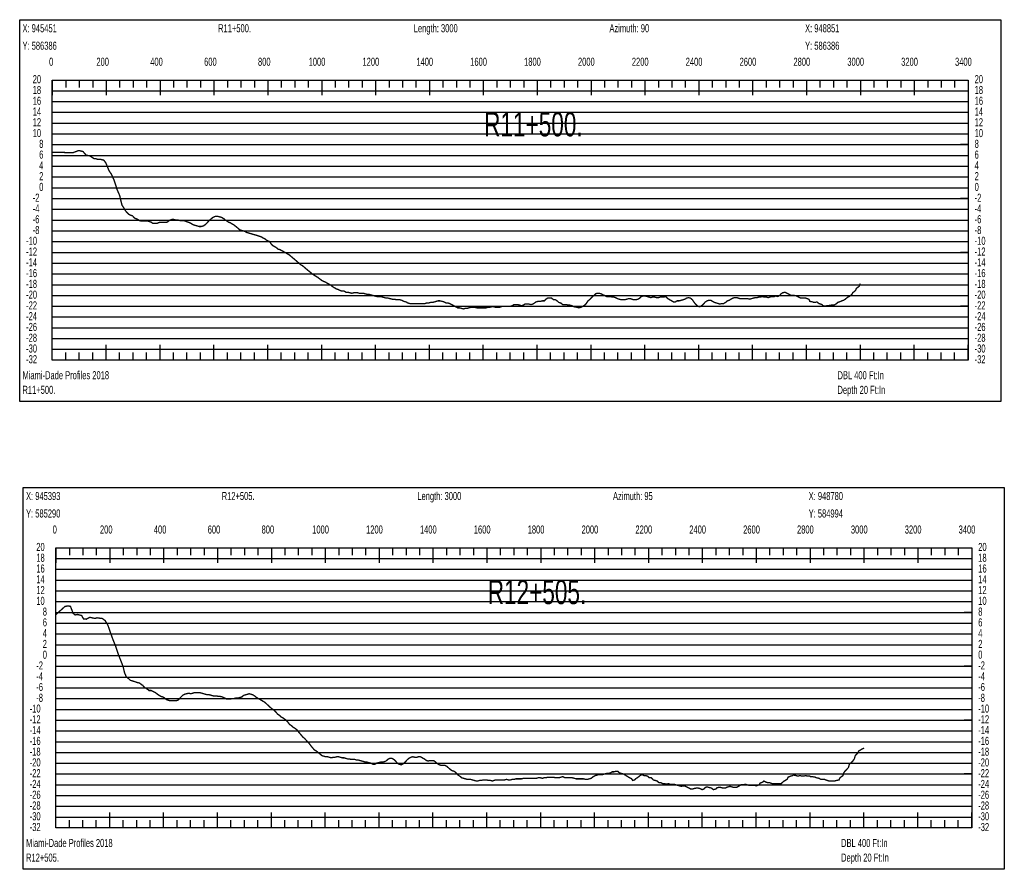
# Model space of a CAD drawing. Header units: inches. Extents: x 471865 to 538526, y 1054316 to 1102451.
# Tile 40 of 114: x 471980 to 475635, y 1081287 to 1084442. Entities that reach past the tile are written whole.
import ezdxf

# ---------------------------------------------------------------- set-up
doc = ezdxf.new("R2010")
doc.units = ezdxf.units.IN
doc.header["$MEASUREMENT"] = 0
for name, color, linetype in [('LABELS', 7, 'Continuous'), ('X_Gr1', 7, 'Continuous'), ('XSECTION', 7, 'Continuous')]:
    doc.layers.add(name, color=color, linetype=linetype)
doc.styles.get("Standard").update_dxf_attribs({"font": 'arial.ttf'})

msp = doc.modelspace()

# ---------------------------------------------------------------- linework, layer by layer
at = {"layer": 'X_Gr1', "color": 6, "linetype": 'Continuous', "lineweight": 18, "true_color": 0xff00ff, "transparency": 33554687, "const_width": 5}
for points in [[(472101, 1083949.6), (472101, 1083949.6), (472177.6, 1083947.6), (472187.6, 1083951.6), (472199.3, 1083955.7), (472214.9, 1083952), (472226, 1083938.9), (472240.9, 1083935.4), (472255.6, 1083925.8), (472262, 1083925.3), (472269.8, 1083922.9), (472281.1, 1083922.7), (472291.8, 1083920), (472299.4, 1083910.3), (472312, 1083879.9), (472320.6, 1083867.5), (472329.5, 1083847.8), (472336.9, 1083825.5), (472341.3, 1083811.2), (472351, 1083788.8), (472354.2, 1083775.2), (472359.6, 1083753), (472366.6, 1083742.5), (472373, 1083731.5), (472378.2, 1083725.7), (472384.3, 1083719.5), (472390.5, 1083715.8), (472398.2, 1083713.6), (472406.9, 1083704.6), (472412.8, 1083702.3), (472419.7, 1083698.7), (472424.4, 1083695.1), (472435.6, 1083693.6), (472443, 1083693.6), (472449.8, 1083693.6), (472456.5, 1083693.6), (472462.8, 1083691.6), (472468.4, 1083689.6), (472473.6, 1083685.6), (472479.4, 1083685.6), (472485.2, 1083685.6), (472490.5, 1083685.6), (472495.2, 1083687.6), (472500.3, 1083689.6), (472506.8, 1083689.6), (472514, 1083689.6), (472520.8, 1083689.6), (472526.8, 1083689.6), (472532.3, 1083693.6), (472538.2, 1083697.6), (472544.7, 1083699.6), (472552.1, 1083699.6), (472560.1, 1083697.6), (472567.8, 1083697.6), (472575.1, 1083695.6), (472582, 1083695.6), (472588.4, 1083695.6), (472594.4, 1083693.6), (472600, 1083691.6), (472605.6, 1083689.6), (472611.5, 1083687.6), (472618.1, 1083683.6), (472625.3, 1083679.6), (472632.3, 1083677.6), (472639.1, 1083675.6), (472646.3, 1083673.6), (472654, 1083673.6), (472661.3, 1083675.6), (472667.8, 1083679.6), (472674.4, 1083685.6), (472681.1, 1083693.6), (472687.9, 1083699.6), (472694.8, 1083705.6), (472701.4, 1083709.6), (472707.8, 1083711.6), (472714.5, 1083711.6), (472721.5, 1083709.6), (472728.9, 1083707.6), (472736.3, 1083703.6), (472743.4, 1083697.6), (472749.7, 1083693.6), (472755.6, 1083689.6), (472761.5, 1083687.6), (472767.9, 1083683.6), (472775.1, 1083679.6), (472782.6, 1083673.6), (472789.8, 1083667.6), (472796.3, 1083661.6), (472802.4, 1083659.6), (472808.9, 1083657.6), (472815.7, 1083655.6), (472822.5, 1083651.6), (472829.5, 1083649.6), (472836.2, 1083647.6), (472842.9, 1083645.6), (472849.7, 1083643.6), (472856.8, 1083641.6), (472863.6, 1083639.6), (472869.6, 1083637.6), (472875.8, 1083635.6), (472882.8, 1083631.6), (472890.4, 1083627.6), (472897.9, 1083621.6), (472908.1, 1083617.6), (472911.5, 1083611.6), (472918.1, 1083603.6), (472932.1, 1083595.6), (472939.2, 1083589.6), (472946.4, 1083587.6), (472953.6, 1083583.6), (472960.9, 1083579.6), (472968.1, 1083575.6), (472974.8, 1083571.6), (472981.6, 1083567.6), (472988.4, 1083561.6), (472995.5, 1083555.6), (473002.7, 1083549.6), (473009.6, 1083543.6), (473016.6, 1083537.6), (473023.5, 1083531.6), (473030.4, 1083527.6), (473037.3, 1083521.6), (473044.2, 1083515.6), (473051.6, 1083509.6), (473058.9, 1083503.6), (473065.8, 1083497.6), (473072.1, 1083493.6), (473078.3, 1083489.6), (473085.4, 1083485.6), (473093.1, 1083479.6), (473100.9, 1083473.6), (473107.9, 1083469.6), (473114.1, 1083467.6), (473120.7, 1083463.6), (473128, 1083459.6), (473135.4, 1083455.6), (473142.4, 1083449.6), (473149.1, 1083445.6), (473156, 1083441.6), (473162.9, 1083439.6), (473170.2, 1083435.6), (473177.5, 1083433.6), (473184.3, 1083433.6), (473191.2, 1083429.6), (473198.3, 1083429.6), (473205.7, 1083427.6), (473213.3, 1083425.6), (473220.4, 1083427.6), (473227.4, 1083427.6), (473234.3, 1083427.6), (473241.3, 1083425.6), (473248.7, 1083425.6), (473256, 1083425.6), (473263.2, 1083423.6), (473269.9, 1083421.6), (473276.6, 1083421.6), (473283.8, 1083419.6), (473291.1, 1083417.6), (473298.3, 1083415.6), (473305.4, 1083413.6), (473312.3, 1083413.6), (473319.5, 1083413.6), (473326.9, 1083411.6), (473334.3, 1083409.6), (473341.4, 1083407.6), (473348.2, 1083407.6), (473355.3, 1083405.6), (473363, 1083403.6), (473371, 1083403.6), (473378.4, 1083401.6), (473385, 1083401.6), (473391.3, 1083401.6), (473398.3, 1083399.6), (473406.1, 1083395.6), (473413.9, 1083393.6), (473421, 1083389.6), (473427.9, 1083387.6), (473434.7, 1083387.6), (473442, 1083387.6), (473449.2, 1083387.6), (473456.2, 1083387.6), (473463.2, 1083387.6), (473470.4, 1083387.6), (473477.7, 1083387.6), (473484.6, 1083387.6), (473491.2, 1083389.6), (473498, 1083389.6), (473505.3, 1083391.6), (473512.8, 1083391.6), (473519.8, 1083393.6), (473526.3, 1083395.6), (473533.1, 1083397.6), (473540.4, 1083397.6), (473548.3, 1083395.6), (473555.8, 1083393.6), (473562.5, 1083389.6), (473569.1, 1083389.6), (473576.1, 1083387.6), (473583.7, 1083383.6), (473591.4, 1083379.6), (473598.7, 1083375.6), (473605.9, 1083371.6), (473612.6, 1083371.6), (473619.6, 1083369.6), (473626.9, 1083367.6), (473634, 1083369.6), (473641, 1083369.6), (473647.7, 1083371.6), (473654.9, 1083373.6), (473662.3, 1083373.6), (473669.4, 1083373.6), (473676.5, 1083371.6), (473683.4, 1083371.6), (473690.4, 1083371.6), (473697.4, 1083371.6), (473704.4, 1083371.6), (473711.7, 1083371.6), (473718.8, 1083373.6), (473725.6, 1083373.6), (473732.2, 1083375.6), (473739, 1083375.6), (473746.4, 1083373.6), (473753.6, 1083373.6), (473760.7, 1083373.6), (473767.3, 1083375.6), (473773.7, 1083377.6), (473780.5, 1083377.6), (473787.6, 1083377.6), (473802.2, 1083377.6), (473808.8, 1083379.6), (473815.1, 1083383.6), (473821.4, 1083383.6), (473828.4, 1083383.6), (473836, 1083381.6), (473843.4, 1083379.6), (473850, 1083381.6), (473855.7, 1083385.6), (473862.3, 1083385.6), (473870.2, 1083385.6), (473878.3, 1083383.6), (473885.4, 1083385.6), (473897.1, 1083393.6), (473904.5, 1083395.6), (473913, 1083395.6), (473921.1, 1083397.6), (473927.8, 1083397.6), (473933.6, 1083403.6), (473939.7, 1083407.6), (473946.8, 1083407.6), (473954.7, 1083407.6), (473962.3, 1083401.6), (473969, 1083401.6), (473975.1, 1083397.6), (473981.4, 1083391.6), (473988.6, 1083389.6), (473996, 1083383.6), (474003.3, 1083383.6), (474009.6, 1083383.6), (474015.7, 1083381.6), (474022.7, 1083381.6), (474030.5, 1083379.6), (474037.7, 1083375.6), (474049.4, 1083373.6), (474056.2, 1083371.6), (474063.8, 1083373.6), (474071.4, 1083377.6), (474077.8, 1083381.6), (474083.5, 1083387.6), (474090.1, 1083397.6), (474097.6, 1083403.6), (474105.1, 1083411.6), (474111.9, 1083417.6), (474118, 1083423.6), (474124.3, 1083425.6), (474131.3, 1083425.6), (474138.7, 1083423.6), (474145.6, 1083419.6), (474151.9, 1083417.6), (474158.5, 1083413.6), (474165.5, 1083413.6), (474172.8, 1083413.6), (474179.5, 1083411.6), (474185.7, 1083411.6), (474192.2, 1083409.6), (474199.3, 1083405.6), (474206.4, 1083403.6), (474212.9, 1083401.6), (474219.3, 1083401.6), (474226.2, 1083401.6), (474233.5, 1083403.6), (474240.6, 1083405.6), (474246.9, 1083405.6), (474252.9, 1083403.6), (474259.8, 1083401.6), (474267.6, 1083401.6), (474275.4, 1083403.6), (474282.2, 1083407.6), (474288.1, 1083413.6), (474294.4, 1083415.6), (474301.8, 1083415.6), (474309.5, 1083413.6), (474316.6, 1083411.6), (474322.9, 1083409.6), (474329.3, 1083411.6), (474336.5, 1083411.6), (474344.2, 1083409.6), (474351.7, 1083409.6), (474358.4, 1083411.6), (474364.8, 1083411.6), (474371.6, 1083411.6), (474378.8, 1083413.6), (474386.2, 1083405.6), (474393.5, 1083401.6), (474400.5, 1083397.6), (474407, 1083393.6), (474413.9, 1083393.6), (474421.1, 1083397.6), (474428.4, 1083397.6), (474435.7, 1083399.6), (474442.6, 1083401.6), (474449.2, 1083403.6), (474455.9, 1083407.6), (474462.9, 1083409.6), (474470.3, 1083407.6), (474477.4, 1083401.6), (474484.2, 1083391.6), (474490.8, 1083383.6), (474497.6, 1083377.6), (474504.6, 1083375.6), (474511.6, 1083379.6), (474518.6, 1083385.6), (474525.5, 1083393.6), (474532.3, 1083397.6), (474539, 1083399.6), (474545.6, 1083399.6), (474552.4, 1083395.6), (474559.4, 1083391.6), (474566.4, 1083389.6), (474573.1, 1083387.6), (474579.6, 1083385.6), (474586.3, 1083387.6), (474593.5, 1083387.6), (474600.6, 1083391.6), (474607.5, 1083397.6), (474614, 1083399.6), (474620.5, 1083403.6), (474627.2, 1083407.6), (474634.3, 1083409.6), (474641.7, 1083409.6), (474648.5, 1083407.6), (474654.8, 1083405.6), (474661.2, 1083405.6), (474668.5, 1083405.6), (474679.7, 1083405.6), (474683.1, 1083405.6), (474689.6, 1083403.6), (474696.4, 1083405.6), (474703.6, 1083407.6), (474711, 1083409.6), (474717.9, 1083409.6), (474724.3, 1083411.6), (474730.6, 1083411.6), (474737.3, 1083413.6), (474744.7, 1083411.6), (474752.2, 1083411.6), (474759, 1083409.6), (474764.9, 1083411.6), (474770.9, 1083413.6), (474782.3, 1083413.6), (474786.5, 1083415.6), (474794.5, 1083413.6), (474801.2, 1083417.6), (474806.7, 1083423.6), (474812.9, 1083427.6), (474820.7, 1083429.6), (474829.3, 1083425.6), (474837.1, 1083421.6), (474843.7, 1083417.6), (474852.9, 1083417.6), (474856.3, 1083417.6), (474864, 1083415.6), (474872, 1083411.6), (474879.4, 1083407.6), (474888.7, 1083407.6), (474891.7, 1083407.6), (474898.1, 1083407.6), (474909.6, 1083403.6), (474913.5, 1083395.6), (474924, 1083393.6), (474927.1, 1083391.6), (474933, 1083391.6), (474939.6, 1083393.6), (474947.2, 1083387.6), (474958.6, 1083383.6), (474962, 1083379.6), (474968.1, 1083377.6), (474977.7, 1083379.6), (474981.5, 1083379.6), (474993.4, 1083381.6), (474997, 1083381.6), (475003.5, 1083381.6), (475013, 1083387.6), (475016.6, 1083391.6), (475028.2, 1083395.6), (475031.9, 1083397.6), (475038.6, 1083399.6), (475045.1, 1083403.6), (475052.1, 1083409.6), (475062.7, 1083415.6), (475069.3, 1083421.6), (475072.6, 1083427.6), (475082.8, 1083435.6), (475086.3, 1083443.6), (475096.4, 1083451.6), (475099.6, 1083459.6), (475101, 1083461.5)], [(472114.3, 1082232.6), (472114.3, 1082232.6), (472148.4, 1082263.1), (472159.1, 1082264.4), (472168.2, 1082263.4), (472178, 1082237.8), (472185, 1082231.2), (472193.9, 1082233), (472210.1, 1082229.1), (472216.8, 1082216.2), (472227.1, 1082215.4), (472240.4, 1082222.3), (472259, 1082218.2), (472266.9, 1082220.6), (472276.1, 1082219.2), (472286.5, 1082218), (472296.7, 1082210.6), (472307, 1082193.9), (472316.7, 1082165.7), (472327.1, 1082136.9), (472335.4, 1082117.2), (472346.2, 1082084.5), (472352.1, 1082069.5), (472363.6, 1082040), (472369.4, 1082015.5), (472376.2, 1082000.6), (472384, 1081995.1), (472390.6, 1081988.5), (472400, 1081985.6), (472407, 1081983.6), (472416, 1081980.4), (472424.9, 1081978.3), (472432.6, 1081972.1), (472436.2, 1081970.4), (472442.5, 1081962.5), (472448.4, 1081958.9), (472453.4, 1081955.7), (472458.4, 1081952.5), (472460.2, 1081950.6), (472468.1, 1081950.6), (472476.5, 1081946.6), (472484.2, 1081942.6), (472491.2, 1081936.6), (472497.7, 1081932.6), (472504.3, 1081928.6), (472511.4, 1081926.6), (472518.3, 1081922.6), (472525, 1081916.6), (472531.2, 1081914.6), (472537.6, 1081912.6), (472544.7, 1081912.6), (472552.4, 1081912.6), (472560.2, 1081912.6), (472567.3, 1081914.6), (472573.4, 1081920.6), (472578.9, 1081926.6), (472584.7, 1081932.6), (472591.6, 1081936.6), (472599.4, 1081938.6), (472607.4, 1081940.6), (472615.3, 1081938.6), (472622.2, 1081940.6), (472628.5, 1081942.6), (472634.9, 1081942.6), (472641.7, 1081942.6), (472648.9, 1081942.6), (472656, 1081940.6), (472663, 1081938.6), (472669.9, 1081936.6), (472677, 1081934.6), (472684.4, 1081934.6), (472691.6, 1081932.6), (472698.8, 1081930.6), (472705.2, 1081930.6), (472711.1, 1081930.6), (472717.3, 1081928.6), (472724.5, 1081928.6), (472732.8, 1081926.6), (472741.2, 1081922.6), (472748.9, 1081918.6), (472755.5, 1081918.6), (472761.5, 1081918.6), (472768, 1081920.6), (472775, 1081920.6), (472782.7, 1081922.6), (472790.4, 1081922.6), (472797.5, 1081924.6), (472804.4, 1081926.6), (472811.5, 1081932.6), (472818.5, 1081934.6), (472825.5, 1081936.6), (472832.1, 1081938.6), (472838.6, 1081936.6), (472845.2, 1081934.6), (472851.9, 1081930.6), (472859.1, 1081924.6), (472866.2, 1081920.6), (472873.2, 1081916.6), (472880.1, 1081912.6), (472887.4, 1081908.6), (472894.6, 1081902.6), (472900.9, 1081896.6), (472907.1, 1081890.6), (472914.2, 1081884.6), (472922.5, 1081878.6), (472930.9, 1081870.6), (472937.9, 1081862.6), (472944, 1081858.6), (472950.1, 1081852.6), (472957.5, 1081848.6), (472966.1, 1081842.6), (472974.5, 1081834.6), (472981.8, 1081824.6), (472988.1, 1081820.6), (472994.5, 1081814.6), (473001.5, 1081810.6), (473009.1, 1081804.6), (473016.8, 1081794.6), (473023.9, 1081786.6), (473030.4, 1081778.6), (473037.4, 1081772.6), (473044.8, 1081764.6), (473052.7, 1081756.6), (473060, 1081746.6), (473066.7, 1081738.6), (473073.2, 1081730.6), (473080.2, 1081726.6), (473087.6, 1081720.6), (473095, 1081714.6), (473102.2, 1081708.6), (473109, 1081706.6), (473115.7, 1081704.6), (473122.7, 1081704.6), (473130, 1081702.6), (473136.8, 1081700.6), (473143.6, 1081702.6), (473150.2, 1081702.6), (473156.8, 1081704.6), (473163.7, 1081704.6), (473170.7, 1081702.6), (473177.7, 1081700.6), (473184.4, 1081700.6), (473190.9, 1081698.6), (473197.3, 1081696.6), (473203.5, 1081696.6), (473210.1, 1081694.6), (473217.1, 1081694.6), (473224.1, 1081694.6), (473230.3, 1081692.6), (473236, 1081692.6), (473242.9, 1081690.6), (473250.4, 1081688.6), (473257.5, 1081686.6), (473263.5, 1081684.6), (473269.2, 1081684.6), (473276.2, 1081682.6), (473284.4, 1081680.6), (473292.3, 1081676.6), (473298.5, 1081676.6), (473304.2, 1081680.6), (473311.2, 1081682.6), (473319.2, 1081684.6), (473327.2, 1081684.6), (473334, 1081686.6), (473339.7, 1081688.6), (473346.1, 1081694.6), (473353.6, 1081698.6), (473361.7, 1081698.6), (473369, 1081694.6), (473375.5, 1081688.6), (473381.9, 1081680.6), (473388.8, 1081676.6), (473396.3, 1081674.6), (473403.9, 1081678.6), (473411, 1081684.6), (473417.8, 1081692.6), (473424.4, 1081698.6), (473431.7, 1081702.6), (473439.7, 1081704.6), (473447.3, 1081702.6), (473454.2, 1081702.6), (473460.4, 1081704.6), (473467.2, 1081704.6), (473474.7, 1081700.6), (473482.4, 1081696.6), (473489.8, 1081690.6), (473496.5, 1081688.6), (473503, 1081690.6), (473509.7, 1081690.6), (473516.6, 1081690.6), (473524.2, 1081684.6), (473531.4, 1081678.6), (473538.2, 1081674.6), (473544.8, 1081672.6), (473551.6, 1081672.6), (473559, 1081672.6), (473566.1, 1081668.6), (473572.8, 1081662.6), (473579.4, 1081656.6), (473586.1, 1081652.6), (473593.2, 1081650.6), (473600.2, 1081644.6), (473607.1, 1081636.6), (473613.9, 1081632.6), (473620.6, 1081626.6), (473627.7, 1081624.6), (473634.7, 1081622.6), (473641.5, 1081620.6), (473647.8, 1081620.6), (473653.9, 1081620.6), (473660.7, 1081618.6), (473667.9, 1081616.6), (473674.7, 1081614.6), (473680.9, 1081614.6), (473687.1, 1081616.6), (473694.1, 1081616.6), (473700.7, 1081618.6), (473707, 1081618.6), (473713.7, 1081618.6), (473720.9, 1081616.6), (473728, 1081616.6), (473734.3, 1081614.6), (473740.4, 1081616.6), (473746.9, 1081618.6), (473753.4, 1081618.6), (473760.5, 1081618.6), (473767.1, 1081618.6), (473773.5, 1081618.6), (473780.1, 1081618.6), (473787.4, 1081620.6), (473794.9, 1081618.6), (473801.9, 1081618.6), (473808.7, 1081620.6), (473815.3, 1081620.6), (473822.2, 1081622.6), (473829.7, 1081622.6), (473837, 1081622.6), (473843.7, 1081622.6), (473850.3, 1081624.6), (473856.8, 1081624.6), (473863.9, 1081624.6), (473871, 1081624.6), (473878.1, 1081624.6), (473885, 1081624.6), (473891.4, 1081624.6), (473898, 1081624.6), (473905.1, 1081626.6), (473912.8, 1081626.6), (473920.4, 1081624.6), (473927.2, 1081626.6), (473933.8, 1081626.6), (473940.5, 1081628.6), (473947.4, 1081628.6), (473954.7, 1081628.6), (473962, 1081628.6), (473969.2, 1081626.6), (473975.8, 1081626.6), (473982.1, 1081626.6), (473989, 1081628.6), (473996.4, 1081630.6), (474003.9, 1081626.6), (474010.6, 1081626.6), (474017, 1081626.6), (474023.9, 1081626.6), (474031.4, 1081626.6), (474039, 1081624.6), (474046.1, 1081622.6), (474052.8, 1081622.6), (474059.4, 1081622.6), (474066.3, 1081622.6), (474073.7, 1081622.6), (474081, 1081620.6), (474088, 1081620.6), (474094.8, 1081622.6), (474101.8, 1081624.6), (474109.1, 1081630.6), (474116.7, 1081634.6), (474124, 1081636.6), (474130.9, 1081638.6), (474137.6, 1081638.6), (474144.5, 1081638.6), (474151.4, 1081640.6), (474158.7, 1081642.6), (474166.1, 1081642.6), (474172.9, 1081644.6), (474179.5, 1081648.6), (474186.3, 1081648.6), (474193.3, 1081650.6), (474200.3, 1081650.6), (474207.1, 1081644.6), (474214.3, 1081642.6), (474221.5, 1081640.6), (474228.1, 1081636.6), (474234.4, 1081632.6), (474240.9, 1081628.6), (474251.9, 1081622.6), (474255.6, 1081616.6), (474262.6, 1081618.6), (474269.3, 1081624.6), (474275.9, 1081628.6), (474283, 1081634.6), (474290.3, 1081638.6), (474297.5, 1081634.6), (474304.5, 1081634.6), (474311.1, 1081632.6), (474317.7, 1081626.6), (474324.6, 1081626.6), (474332.1, 1081618.6), (474339.6, 1081616.6), (474346.4, 1081614.6), (474353.1, 1081608.6), (474360, 1081608.6), (474367.2, 1081604.6), (474374.3, 1081604.6), (474381, 1081602.6), (474388, 1081604.6), (474394.9, 1081602.6), (474401.7, 1081602.6), (474408.4, 1081602.6), (474415.2, 1081600.6), (474422.5, 1081598.6), (474429.8, 1081596.6), (474436.5, 1081594.6), (474442.6, 1081596.6), (474448.6, 1081596.6), (474455.8, 1081592.6), (474463.7, 1081588.6), (474471.4, 1081584.6), (474478.1, 1081584.6), (474483.6, 1081586.6), (474493.3, 1081588.6), (474497.3, 1081588.6), (474505.7, 1081586.6), (474513.4, 1081582.6), (474519.6, 1081584.6), (474525.2, 1081590.6), (474531.5, 1081592.6), (474539.3, 1081590.6), (474547.7, 1081588.6), (474555.3, 1081582.6), (474564.5, 1081584.6), (474567.3, 1081588.6), (474574, 1081590.6), (474581.9, 1081590.6), (474589.9, 1081588.6), (474600.5, 1081588.6), (474603.6, 1081590.6), (474609.9, 1081592.6), (474617, 1081594.6), (474624.4, 1081592.6), (474631.7, 1081590.6), (474638.5, 1081590.6), (474645.1, 1081592.6), (474651.6, 1081596.6), (474658.4, 1081600.6), (474669.6, 1081600.6), (474673.3, 1081602.6), (474680.3, 1081600.6), (474686.8, 1081598.6), (474693.1, 1081598.6), (474704, 1081598.6), (474707.9, 1081598.6), (474715.4, 1081596.6), (474725.4, 1081600.6), (474728.7, 1081606.6), (474739.2, 1081610.6), (474742.8, 1081614.6), (474749.7, 1081610.6), (474756.6, 1081608.6), (474763.4, 1081608.6), (474773.9, 1081604.6), (474777.5, 1081604.6), (474784.6, 1081604.6), (474794.5, 1081604.6), (474797.8, 1081604.6), (474807.6, 1081604.6), (474811, 1081608.6), (474818.2, 1081614.6), (474829.1, 1081620.6), (474832.5, 1081628.6), (474842.2, 1081632.6), (474849.1, 1081634.6), (474852.7, 1081636.6), (474863.7, 1081634.6), (474867.4, 1081632.6), (474877.7, 1081634.6), (474884.3, 1081632.6), (474887.8, 1081632.6), (474899, 1081634.6), (474902.7, 1081632.6), (474913.2, 1081632.6), (474916.5, 1081630.6), (474923.2, 1081630.6), (474933.9, 1081628.6), (474937.5, 1081626.6), (474947.8, 1081624.6), (474954.3, 1081620.6), (474957.7, 1081620.6), (474968.3, 1081620.6), (474971.9, 1081618.6), (474978.6, 1081616.6), (474984.9, 1081614.6), (474991.3, 1081614.6), (475002.1, 1081614.6), (475005.7, 1081614.6), (475012.6, 1081616.6), (475022, 1081618.6), (475025.3, 1081626.6), (475036.3, 1081634.6), (475040.2, 1081646.6), (475047.4, 1081654.6), (475056.8, 1081664.6), (475060.1, 1081676.6), (475071.3, 1081686.6), (475078.7, 1081696.6), (475082.1, 1081708.6), (475091.9, 1081718.6), (475095.5, 1081726.6), (475106.5, 1081732.6), (475113.5, 1081736.6), (475114.3, 1081737.5)]]:
    msp.add_lwpolyline(points, dxfattribs=at)
at = {"layer": 'XSECTION', "color": 18, "linetype": 'Continuous', "true_color": 0x000000}
for points in [[(471979.8, 1084441.6), (475622.2, 1084441.6), (475622.2, 1083023.6), (471979.8, 1083023.6), (471979.8, 1084441.6)], [(472101, 1084217.6), (475501, 1084217.6), (475501, 1083177.6), (472101, 1083177.6), (472101, 1084217.6)], [(472101, 1084217.6), (472101, 1084161.2)], [(472101, 1084217.6), (472101, 1084161.2)], [(472101, 1084217.6), (472101, 1084189.6)], [(472101, 1084217.6), (472101, 1084189.6)], [(472151, 1084217.6), (472151, 1084189.6)], [(472201, 1084217.6), (472201, 1084189.6)], [(472251, 1084217.6), (472251, 1084189.6)], [(472301, 1084217.6), (472301, 1084161.2)], [(472301, 1084217.6), (472301, 1084189.6)], [(472351, 1084217.6), (472351, 1084189.6)], [(472401, 1084217.6), (472401, 1084189.6)], [(472451, 1084217.6), (472451, 1084189.6)], [(472501, 1084217.6), (472501, 1084161.2)], [(472501, 1084217.6), (472501, 1084189.6)], [(472551, 1084217.6), (472551, 1084189.6)], [(472601, 1084217.6), (472601, 1084189.6)], [(472651, 1084217.6), (472651, 1084189.6)], [(472701, 1084217.6), (472701, 1084161.2)], [(472701, 1084217.6), (472701, 1084189.6)], [(472751, 1084217.6), (472751, 1084189.6)], [(472801, 1084217.6), (472801, 1084189.6)], [(472851, 1084217.6), (472851, 1084189.6)], [(472901, 1084217.6), (472901, 1084161.2)], [(472901, 1084217.6), (472901, 1084189.6)], [(472951, 1084217.6), (472951, 1084189.6)], [(473001, 1084217.6), (473001, 1084189.6)], [(473051, 1084217.6), (473051, 1084189.6)], [(473101, 1084217.6), (473101, 1084161.2)], [(473101, 1084217.6), (473101, 1084189.6)], [(473151, 1084217.6), (473151, 1084189.6)], [(473201, 1084217.6), (473201, 1084189.6)], [(473251, 1084217.6), (473251, 1084189.6)], [(473301, 1084217.6), (473301, 1084161.2)], [(473301, 1084217.6), (473301, 1084189.6)], [(473351, 1084217.6), (473351, 1084189.6)], [(473401, 1084217.6), (473401, 1084189.6)], [(473451, 1084217.6), (473451, 1084189.6)], [(473501, 1084217.6), (473501, 1084161.2)], [(473501, 1084217.6), (473501, 1084189.6)], [(473551, 1084217.6), (473551, 1084189.6)], [(473601, 1084217.6), (473601, 1084189.6)], [(473651, 1084217.6), (473651, 1084189.6)], [(473701, 1084217.6), (473701, 1084161.2)], [(473701, 1084217.6), (473701, 1084189.6)], [(473751, 1084217.6), (473751, 1084189.6)], [(473801, 1084217.6), (473801, 1084189.6)], [(473851, 1084217.6), (473851, 1084189.6)], [(473901, 1084217.6), (473901, 1084161.2)], [(473901, 1084217.6), (473901, 1084189.6)], [(473951, 1084217.6), (473951, 1084189.6)], [(474001, 1084217.6), (474001, 1084189.6)], [(474051, 1084217.6), (474051, 1084189.6)], [(474101, 1084217.6), (474101, 1084161.2)], [(474101, 1084217.6), (474101, 1084189.6)], [(474151, 1084217.6), (474151, 1084189.6)], [(474201, 1084217.6), (474201, 1084189.6)], [(474251, 1084217.6), (474251, 1084189.6)], [(474301, 1084217.6), (474301, 1084161.2)], [(474301, 1084217.6), (474301, 1084189.6)], [(474351, 1084217.6), (474351, 1084189.6)], [(474401, 1084217.6), (474401, 1084189.6)], [(474451, 1084217.6), (474451, 1084189.6)], [(474501, 1084217.6), (474501, 1084161.2)], [(474501, 1084217.6), (474501, 1084189.6)], [(474551, 1084217.6), (474551, 1084189.6)], [(474601, 1084217.6), (474601, 1084189.6)], [(474651, 1084217.6), (474651, 1084189.6)], [(474701, 1084217.6), (474701, 1084161.2)], [(474701, 1084217.6), (474701, 1084189.6)], [(474751, 1084217.6), (474751, 1084189.6)], [(474801, 1084217.6), (474801, 1084189.6)], [(474851, 1084217.6), (474851, 1084189.6)], [(474901, 1084217.6), (474901, 1084161.2)], [(474901, 1084217.6), (474901, 1084189.6)], [(474951, 1084217.6), (474951, 1084189.6)], [(475001, 1084217.6), (475001, 1084189.6)], [(475051, 1084217.6), (475051, 1084189.6)], [(475101, 1084217.6), (475101, 1084161.2)], [(475101, 1084217.6), (475101, 1084189.6)], [(475151, 1084217.6), (475151, 1084189.6)], [(475201, 1084217.6), (475201, 1084189.6)], [(475251, 1084217.6), (475251, 1084189.6)], [(475301, 1084217.6), (475301, 1084161.2)], [(475301, 1084217.6), (475301, 1084189.6)], [(475351, 1084217.6), (475351, 1084189.6)], [(475401, 1084217.6), (475401, 1084189.6)], [(475451, 1084217.6), (475451, 1084189.6)], [(475501, 1084217.6), (475501, 1084161.2)], [(475501, 1084217.6), (475501, 1084189.6)], [(472101, 1083977.6), (472129, 1083977.6)], [(475501, 1083977.6), (475473, 1083977.6)], [(472101, 1083777.6), (472129, 1083777.6)], [(475501, 1083777.6), (475473, 1083777.6)], [(472101, 1083577.6), (472129, 1083577.6)], [(475501, 1083577.6), (475473, 1083577.6)], [(472101, 1083377.6), (472129, 1083377.6)], [(475501, 1083377.6), (475473, 1083377.6)], [(472101, 1083177.6), (472101, 1083234)], [(472101, 1083177.6), (472101, 1083234)], [(472101, 1083177.6), (472101, 1083205.6)], [(472101, 1083177.6), (472101, 1083205.6)], [(472151, 1083177.6), (472151, 1083205.6)], [(472201, 1083177.6), (472201, 1083205.6)], [(472251, 1083177.6), (472251, 1083205.6)], [(472301, 1083177.6), (472301, 1083234)], [(472301, 1083177.6), (472301, 1083205.6)], [(472351, 1083177.6), (472351, 1083205.6)], [(472401, 1083177.6), (472401, 1083205.6)], [(472451, 1083177.6), (472451, 1083205.6)], [(472501, 1083177.6), (472501, 1083234)], [(472501, 1083177.6), (472501, 1083205.6)], [(472551, 1083177.6), (472551, 1083205.6)], [(472601, 1083177.6), (472601, 1083205.6)], [(472651, 1083177.6), (472651, 1083205.6)], [(472701, 1083177.6), (472701, 1083234)], [(472701, 1083177.6), (472701, 1083205.6)], [(472751, 1083177.6), (472751, 1083205.6)], [(472801, 1083177.6), (472801, 1083205.6)], [(472851, 1083177.6), (472851, 1083205.6)], [(472901, 1083177.6), (472901, 1083234)], [(472901, 1083177.6), (472901, 1083205.6)], [(472951, 1083177.6), (472951, 1083205.6)], [(473001, 1083177.6), (473001, 1083205.6)], [(473051, 1083177.6), (473051, 1083205.6)], [(473101, 1083177.6), (473101, 1083234)], [(473101, 1083177.6), (473101, 1083205.6)], [(473151, 1083177.6), (473151, 1083205.6)], [(473201, 1083177.6), (473201, 1083205.6)], [(473251, 1083177.6), (473251, 1083205.6)], [(473301, 1083177.6), (473301, 1083234)], [(473301, 1083177.6), (473301, 1083205.6)], [(473351, 1083177.6), (473351, 1083205.6)], [(473401, 1083177.6), (473401, 1083205.6)], [(473451, 1083177.6), (473451, 1083205.6)], [(473501, 1083177.6), (473501, 1083234)], [(473501, 1083177.6), (473501, 1083205.6)], [(473551, 1083177.6), (473551, 1083205.6)], [(473601, 1083177.6), (473601, 1083205.6)], [(473651, 1083177.6), (473651, 1083205.6)], [(473701, 1083177.6), (473701, 1083234)], [(473701, 1083177.6), (473701, 1083205.6)], [(473751, 1083177.6), (473751, 1083205.6)], [(473801, 1083177.6), (473801, 1083205.6)], [(473851, 1083177.6), (473851, 1083205.6)], [(473901, 1083177.6), (473901, 1083234)], [(473901, 1083177.6), (473901, 1083205.6)], [(473951, 1083177.6), (473951, 1083205.6)], [(474001, 1083177.6), (474001, 1083205.6)], [(474051, 1083177.6), (474051, 1083205.6)], [(474101, 1083177.6), (474101, 1083234)], [(474101, 1083177.6), (474101, 1083205.6)], [(474151, 1083177.6), (474151, 1083205.6)], [(474201, 1083177.6), (474201, 1083205.6)], [(474251, 1083177.6), (474251, 1083205.6)], [(474301, 1083177.6), (474301, 1083234)], [(474301, 1083177.6), (474301, 1083205.6)], [(474351, 1083177.6), (474351, 1083205.6)], [(474401, 1083177.6), (474401, 1083205.6)], [(474451, 1083177.6), (474451, 1083205.6)], [(474501, 1083177.6), (474501, 1083234)], [(474501, 1083177.6), (474501, 1083205.6)], [(474551, 1083177.6), (474551, 1083205.6)], [(474601, 1083177.6), (474601, 1083205.6)], [(474651, 1083177.6), (474651, 1083205.6)], [(474701, 1083177.6), (474701, 1083234)], [(474701, 1083177.6), (474701, 1083205.6)], [(474751, 1083177.6), (474751, 1083205.6)], [(474801, 1083177.6), (474801, 1083205.6)], [(474851, 1083177.6), (474851, 1083205.6)], [(474901, 1083177.6), (474901, 1083234)], [(474901, 1083177.6), (474901, 1083205.6)], [(474951, 1083177.6), (474951, 1083205.6)], [(475001, 1083177.6), (475001, 1083205.6)], [(475051, 1083177.6), (475051, 1083205.6)], [(475101, 1083177.6), (475101, 1083234)], [(475101, 1083177.6), (475101, 1083205.6)], [(475151, 1083177.6), (475151, 1083205.6)], [(475201, 1083177.6), (475201, 1083205.6)], [(475251, 1083177.6), (475251, 1083205.6)], [(475301, 1083177.6), (475301, 1083234)], [(475301, 1083177.6), (475301, 1083205.6)], [(475351, 1083177.6), (475351, 1083205.6)], [(475401, 1083177.6), (475401, 1083205.6)], [(475451, 1083177.6), (475451, 1083205.6)], [(475501, 1083177.6), (475501, 1083234)], [(475501, 1083177.6), (475501, 1083205.6)], [(471993.1, 1082704.6), (475635.5, 1082704.6), (475635.5, 1081286.6), (471993.1, 1081286.6), (471993.1, 1082704.6)], [(472114.3, 1082480.6), (475514.3, 1082480.6), (475514.3, 1081440.6), (472114.3, 1081440.6), (472114.3, 1082480.6)], [(472114.3, 1082480.6), (472114.3, 1082424.2)], [(472114.3, 1082480.6), (472114.3, 1082424.2)], [(472114.3, 1082480.6), (472114.3, 1082452.6)], [(472114.3, 1082480.6), (472114.3, 1082452.6)], [(472164.3, 1082480.6), (472164.3, 1082452.6)], [(472214.3, 1082480.6), (472214.3, 1082452.6)], [(472264.3, 1082480.6), (472264.3, 1082452.6)], [(472314.3, 1082480.6), (472314.3, 1082424.2)], [(472314.3, 1082480.6), (472314.3, 1082452.6)], [(472364.3, 1082480.6), (472364.3, 1082452.6)], [(472414.3, 1082480.6), (472414.3, 1082452.6)], [(472464.3, 1082480.6), (472464.3, 1082452.6)], [(472514.3, 1082480.6), (472514.3, 1082424.2)], [(472514.3, 1082480.6), (472514.3, 1082452.6)], [(472564.3, 1082480.6), (472564.3, 1082452.6)], [(472614.3, 1082480.6), (472614.3, 1082452.6)], [(472664.3, 1082480.6), (472664.3, 1082452.6)], [(472714.3, 1082480.6), (472714.3, 1082424.2)], [(472714.3, 1082480.6), (472714.3, 1082452.6)], [(472764.3, 1082480.6), (472764.3, 1082452.6)], [(472814.3, 1082480.6), (472814.3, 1082452.6)], [(472864.3, 1082480.6), (472864.3, 1082452.6)], [(472914.3, 1082480.6), (472914.3, 1082424.2)], [(472914.3, 1082480.6), (472914.3, 1082452.6)], [(472964.3, 1082480.6), (472964.3, 1082452.6)], [(473014.3, 1082480.6), (473014.3, 1082452.6)], [(473064.3, 1082480.6), (473064.3, 1082452.6)], [(473114.3, 1082480.6), (473114.3, 1082424.2)], [(473114.3, 1082480.6), (473114.3, 1082452.6)], [(473164.3, 1082480.6), (473164.3, 1082452.6)], [(473214.3, 1082480.6), (473214.3, 1082452.6)], [(473264.3, 1082480.6), (473264.3, 1082452.6)], [(473314.3, 1082480.6), (473314.3, 1082424.2)], [(473314.3, 1082480.6), (473314.3, 1082452.6)], [(473364.3, 1082480.6), (473364.3, 1082452.6)], [(473414.3, 1082480.6), (473414.3, 1082452.6)], [(473464.3, 1082480.6), (473464.3, 1082452.6)], [(473514.3, 1082480.6), (473514.3, 1082424.2)], [(473514.3, 1082480.6), (473514.3, 1082452.6)], [(473564.3, 1082480.6), (473564.3, 1082452.6)], [(473614.3, 1082480.6), (473614.3, 1082452.6)], [(473664.3, 1082480.6), (473664.3, 1082452.6)], [(473714.3, 1082480.6), (473714.3, 1082424.2)], [(473714.3, 1082480.6), (473714.3, 1082452.6)], [(473764.3, 1082480.6), (473764.3, 1082452.6)], [(473814.3, 1082480.6), (473814.3, 1082452.6)], [(473864.3, 1082480.6), (473864.3, 1082452.6)], [(473914.3, 1082480.6), (473914.3, 1082424.2)], [(473914.3, 1082480.6), (473914.3, 1082452.6)], [(473964.3, 1082480.6), (473964.3, 1082452.6)], [(474014.3, 1082480.6), (474014.3, 1082452.6)], [(474064.3, 1082480.6), (474064.3, 1082452.6)], [(474114.3, 1082480.6), (474114.3, 1082424.2)], [(474114.3, 1082480.6), (474114.3, 1082452.6)], [(474164.3, 1082480.6), (474164.3, 1082452.6)], [(474214.3, 1082480.6), (474214.3, 1082452.6)], [(474264.3, 1082480.6), (474264.3, 1082452.6)], [(474314.3, 1082480.6), (474314.3, 1082424.2)], [(474314.3, 1082480.6), (474314.3, 1082452.6)], [(474364.3, 1082480.6), (474364.3, 1082452.6)], [(474414.3, 1082480.6), (474414.3, 1082452.6)], [(474464.3, 1082480.6), (474464.3, 1082452.6)], [(474514.3, 1082480.6), (474514.3, 1082424.2)], [(474514.3, 1082480.6), (474514.3, 1082452.6)], [(474564.3, 1082480.6), (474564.3, 1082452.6)], [(474614.3, 1082480.6), (474614.3, 1082452.6)], [(474664.3, 1082480.6), (474664.3, 1082452.6)], [(474714.3, 1082480.6), (474714.3, 1082424.2)], [(474714.3, 1082480.6), (474714.3, 1082452.6)], [(474764.3, 1082480.6), (474764.3, 1082452.6)], [(474814.3, 1082480.6), (474814.3, 1082452.6)], [(474864.3, 1082480.6), (474864.3, 1082452.6)], [(474914.3, 1082480.6), (474914.3, 1082424.2)], [(474914.3, 1082480.6), (474914.3, 1082452.6)], [(474964.3, 1082480.6), (474964.3, 1082452.6)], [(475014.3, 1082480.6), (475014.3, 1082452.6)], [(475064.3, 1082480.6), (475064.3, 1082452.6)], [(475114.3, 1082480.6), (475114.3, 1082424.2)], [(475114.3, 1082480.6), (475114.3, 1082452.6)], [(475164.3, 1082480.6), (475164.3, 1082452.6)], [(475214.3, 1082480.6), (475214.3, 1082452.6)], [(475264.3, 1082480.6), (475264.3, 1082452.6)], [(475314.3, 1082480.6), (475314.3, 1082424.2)], [(475314.3, 1082480.6), (475314.3, 1082452.6)], [(475364.3, 1082480.6), (475364.3, 1082452.6)], [(475414.3, 1082480.6), (475414.3, 1082452.6)], [(475464.3, 1082480.6), (475464.3, 1082452.6)], [(475514.3, 1082480.6), (475514.3, 1082424.2)], [(475514.3, 1082480.6), (475514.3, 1082452.6)], [(472114.3, 1082240.6), (472142.3, 1082240.6)], [(475514.3, 1082240.6), (475486.3, 1082240.6)], [(472114.3, 1082040.6), (472142.3, 1082040.6)], [(475514.3, 1082040.6), (475486.3, 1082040.6)], [(472114.3, 1081840.6), (472142.3, 1081840.6)], [(475514.3, 1081840.6), (475486.3, 1081840.6)], [(472114.3, 1081640.6), (472142.3, 1081640.6)], [(475514.3, 1081640.6), (475486.3, 1081640.6)], [(472114.3, 1081440.6), (472114.3, 1081497)], [(472114.3, 1081440.6), (472114.3, 1081497)], [(472314.3, 1081440.6), (472314.3, 1081497)], [(472514.3, 1081440.6), (472514.3, 1081497)], [(472714.3, 1081440.6), (472714.3, 1081497)], [(472914.3, 1081440.6), (472914.3, 1081497)], [(473114.3, 1081440.6), (473114.3, 1081497)], [(473314.3, 1081440.6), (473314.3, 1081497)], [(473514.3, 1081440.6), (473514.3, 1081497)], [(473714.3, 1081440.6), (473714.3, 1081497)], [(473914.3, 1081440.6), (473914.3, 1081497)], [(474114.3, 1081440.6), (474114.3, 1081497)], [(474314.3, 1081440.6), (474314.3, 1081497)], [(474514.3, 1081440.6), (474514.3, 1081497)], [(474714.3, 1081440.6), (474714.3, 1081497)], [(474914.3, 1081440.6), (474914.3, 1081497)], [(475114.3, 1081440.6), (475114.3, 1081497)], [(475314.3, 1081440.6), (475314.3, 1081497)], [(475514.3, 1081440.6), (475514.3, 1081497)], [(472114.3, 1081440.6), (472114.3, 1081468.6)], [(472114.3, 1081440.6), (472114.3, 1081468.6)], [(472164.3, 1081440.6), (472164.3, 1081468.6)], [(472214.3, 1081440.6), (472214.3, 1081468.6)], [(472264.3, 1081440.6), (472264.3, 1081468.6)], [(472314.3, 1081440.6), (472314.3, 1081468.6)], [(472364.3, 1081440.6), (472364.3, 1081468.6)], [(472414.3, 1081440.6), (472414.3, 1081468.6)], [(472464.3, 1081440.6), (472464.3, 1081468.6)], [(472514.3, 1081440.6), (472514.3, 1081468.6)], [(472564.3, 1081440.6), (472564.3, 1081468.6)], [(472614.3, 1081440.6), (472614.3, 1081468.6)], [(472664.3, 1081440.6), (472664.3, 1081468.6)], [(472714.3, 1081440.6), (472714.3, 1081468.6)], [(472764.3, 1081440.6), (472764.3, 1081468.6)], [(472814.3, 1081440.6), (472814.3, 1081468.6)], [(472864.3, 1081440.6), (472864.3, 1081468.6)], [(472914.3, 1081440.6), (472914.3, 1081468.6)], [(472964.3, 1081440.6), (472964.3, 1081468.6)], [(473014.3, 1081440.6), (473014.3, 1081468.6)], [(473064.3, 1081440.6), (473064.3, 1081468.6)], [(473114.3, 1081440.6), (473114.3, 1081468.6)], [(473164.3, 1081440.6), (473164.3, 1081468.6)], [(473214.3, 1081440.6), (473214.3, 1081468.6)], [(473264.3, 1081440.6), (473264.3, 1081468.6)], [(473314.3, 1081440.6), (473314.3, 1081468.6)], [(473364.3, 1081440.6), (473364.3, 1081468.6)], [(473414.3, 1081440.6), (473414.3, 1081468.6)], [(473464.3, 1081440.6), (473464.3, 1081468.6)], [(473514.3, 1081440.6), (473514.3, 1081468.6)], [(473564.3, 1081440.6), (473564.3, 1081468.6)], [(473614.3, 1081440.6), (473614.3, 1081468.6)], [(473664.3, 1081440.6), (473664.3, 1081468.6)], [(473714.3, 1081440.6), (473714.3, 1081468.6)], [(473764.3, 1081440.6), (473764.3, 1081468.6)], [(473814.3, 1081440.6), (473814.3, 1081468.6)], [(473864.3, 1081440.6), (473864.3, 1081468.6)], [(473914.3, 1081440.6), (473914.3, 1081468.6)], [(473964.3, 1081440.6), (473964.3, 1081468.6)], [(474014.3, 1081440.6), (474014.3, 1081468.6)], [(474064.3, 1081440.6), (474064.3, 1081468.6)], [(474114.3, 1081440.6), (474114.3, 1081468.6)], [(474164.3, 1081440.6), (474164.3, 1081468.6)], [(474214.3, 1081440.6), (474214.3, 1081468.6)], [(474264.3, 1081440.6), (474264.3, 1081468.6)], [(474314.3, 1081440.6), (474314.3, 1081468.6)], [(474364.3, 1081440.6), (474364.3, 1081468.6)], [(474414.3, 1081440.6), (474414.3, 1081468.6)], [(474464.3, 1081440.6), (474464.3, 1081468.6)], [(474514.3, 1081440.6), (474514.3, 1081468.6)], [(474564.3, 1081440.6), (474564.3, 1081468.6)], [(474614.3, 1081440.6), (474614.3, 1081468.6)], [(474664.3, 1081440.6), (474664.3, 1081468.6)], [(474714.3, 1081440.6), (474714.3, 1081468.6)], [(474764.3, 1081440.6), (474764.3, 1081468.6)], [(474814.3, 1081440.6), (474814.3, 1081468.6)], [(474864.3, 1081440.6), (474864.3, 1081468.6)], [(474914.3, 1081440.6), (474914.3, 1081468.6)], [(474964.3, 1081440.6), (474964.3, 1081468.6)], [(475014.3, 1081440.6), (475014.3, 1081468.6)], [(475064.3, 1081440.6), (475064.3, 1081468.6)], [(475114.3, 1081440.6), (475114.3, 1081468.6)], [(475164.3, 1081440.6), (475164.3, 1081468.6)], [(475214.3, 1081440.6), (475214.3, 1081468.6)], [(475264.3, 1081440.6), (475264.3, 1081468.6)], [(475314.3, 1081440.6), (475314.3, 1081468.6)], [(475364.3, 1081440.6), (475364.3, 1081468.6)], [(475414.3, 1081440.6), (475414.3, 1081468.6)], [(475464.3, 1081440.6), (475464.3, 1081468.6)], [(475514.3, 1081440.6), (475514.3, 1081468.6)]]:
    msp.add_lwpolyline(points, dxfattribs=at)
at = {"layer": 'XSECTION', "color": 18, "true_color": 0x000000}
for points in [[(472101, 1084177.6), (475501, 1084177.6)], [(472101, 1084137.6), (475501, 1084137.6)], [(472101, 1084097.6), (475501, 1084097.6)], [(472101, 1084057.6), (475501, 1084057.6)], [(472101, 1084017.6), (475501, 1084017.6)], [(472101, 1083977.6), (475501, 1083977.6)], [(472101, 1083937.6), (475501, 1083937.6)], [(472101, 1083897.6), (475501, 1083897.6)], [(472101, 1083857.6), (475501, 1083857.6)], [(472101, 1083817.6), (475501, 1083817.6)], [(472101, 1083777.6), (475501, 1083777.6)], [(472101, 1083737.6), (475501, 1083737.6)], [(472101, 1083697.6), (475501, 1083697.6)], [(472101, 1083657.6), (475501, 1083657.6)], [(472101, 1083617.6), (475501, 1083617.6)], [(472101, 1083577.6), (475501, 1083577.6)], [(472101, 1083537.6), (475501, 1083537.6)], [(472101, 1083497.6), (475501, 1083497.6)], [(472101, 1083457.6), (475501, 1083457.6)], [(472101, 1083417.6), (475501, 1083417.6)], [(472101, 1083377.6), (475501, 1083377.6)], [(472101, 1083337.6), (475501, 1083337.6)], [(472101, 1083297.6), (475501, 1083297.6)], [(472101, 1083257.6), (475501, 1083257.6)], [(472101, 1083217.6), (475501, 1083217.6)], [(472114.3, 1082440.6), (475514.3, 1082440.6)], [(472114.3, 1082400.6), (475514.3, 1082400.6)], [(472114.3, 1082360.6), (475514.3, 1082360.6)], [(472114.3, 1082320.6), (475514.3, 1082320.6)], [(472114.3, 1082280.6), (475514.3, 1082280.6)], [(472114.3, 1082240.6), (475514.3, 1082240.6)], [(472114.3, 1082200.6), (475514.3, 1082200.6)], [(472114.3, 1082160.6), (475514.3, 1082160.6)], [(472114.3, 1082120.6), (475514.3, 1082120.6)], [(472114.3, 1082080.6), (475514.3, 1082080.6)], [(472114.3, 1082040.6), (475514.3, 1082040.6)], [(472114.3, 1082000.6), (475514.3, 1082000.6)], [(472114.3, 1081960.6), (475514.3, 1081960.6)], [(472114.3, 1081920.6), (475514.3, 1081920.6)], [(472114.3, 1081880.6), (475514.3, 1081880.6)], [(472114.3, 1081840.6), (475514.3, 1081840.6)], [(472114.3, 1081800.6), (475514.3, 1081800.6)], [(472114.3, 1081760.6), (475514.3, 1081760.6)], [(472114.3, 1081720.6), (475514.3, 1081720.6)], [(472114.3, 1081680.6), (475514.3, 1081680.6)], [(472114.3, 1081640.6), (475514.3, 1081640.6)], [(472114.3, 1081600.6), (475514.3, 1081600.6)], [(472114.3, 1081560.6), (475514.3, 1081560.6)], [(472114.3, 1081520.6), (475514.3, 1081520.6)], [(472114.3, 1081480.6), (475514.3, 1081480.6)]]:
    msp.add_lwpolyline(points, dxfattribs=at)

# ---------------------------------------------------------------- texts
at = {"layer": 'LABELS', "color": 18, "true_color": 0x000000, "width": 0.666667}
for s, height, p in [('X: 945451', 30, (471990.2, 1084394.8)), ('R11+500.', 30, (472716.6, 1084394.8)), ('Length: 3000', 30, (473443, 1084394.8)), ('Azimuth: 90', 30, (474169.4, 1084394.8)), ('X: 948851', 30, (474895.8, 1084394.8)), ('Y: 586386', 30, (471990.2, 1084330)), ('Y: 586386', 30, (474895.8, 1084330)), ('0', 30, (472089, 1084270.4)), ('0', 30, (472089, 1084270.4)), ('200', 30, (472264.6, 1084270.4)), ('400', 30, (472464.6, 1084270.4)), ('600', 30, (472664.6, 1084270.4)), ('800', 30, (472864.6, 1084270.4)), ('1000', 30, (473052.6, 1084270.4)), ('1200', 30, (473252.6, 1084270.4)), ('1400', 30, (473452.6, 1084270.4)), ('1600', 30, (473652.6, 1084270.4)), ('1800', 30, (473852.6, 1084270.4)), ('2000', 30, (474052.6, 1084270.4)), ('2200', 30, (474252.6, 1084270.4)), ('2400', 30, (474452.6, 1084270.4)), ('2600', 30, (474652.6, 1084270.4)), ('2800', 30, (474852.6, 1084270.4)), ('3000', 30, (475052.6, 1084270.4)), ('3200', 30, (475252.6, 1084270.4)), ('3400', 30, (475452.6, 1084270.4)), ('20', 30, (472028.2, 1084205.6)), ('20', 30, (475525.4, 1084205.6)), ('18', 30, (472028.2, 1084165.6)), ('18', 30, (475525.4, 1084165.6)), ('16', 30, (472028.2, 1084125.6)), ('16', 30, (475525.4, 1084125.6)), ('14', 30, (472028.2, 1084085.6)), ('R11+500.', 90, (473704.2, 1084008.4)), ('14', 30, (475525.4, 1084085.6)), ('12', 30, (472028.2, 1084045.6)), ('12', 30, (475525.4, 1084045.6)), ('10', 30, (472028.2, 1084005.6)), ('10', 30, (475525.4, 1084005.6)), ('8', 30, (472052.2, 1083965.6)), ('8', 30, (475525.4, 1083965.6)), ('6', 30, (472052.2, 1083925.6)), ('6', 30, (475525.4, 1083925.6)), ('4', 30, (472052.2, 1083885.6)), ('4', 30, (475525.4, 1083885.6)), ('2', 30, (472052.2, 1083845.6)), ('2', 30, (475525.4, 1083845.6)), ('0', 30, (472052.2, 1083805.6)), ('0', 30, (475525.4, 1083805.6)), ('-2', 30, (472028.2, 1083765.6)), ('-2', 30, (475525.4, 1083765.6)), ('-4', 30, (472028.2, 1083725.6)), ('-4', 30, (475525.4, 1083725.6)), ('-6', 30, (472028.2, 1083685.6)), ('-6', 30, (475525.4, 1083685.6)), ('-8', 30, (472028.2, 1083645.6)), ('-8', 30, (475525.4, 1083645.6)), ('-10', 30, (472003.8, 1083605.6)), ('-10', 30, (475525.4, 1083605.6)), ('-12', 30, (472003.8, 1083565.6)), ('-12', 30, (475525.4, 1083565.6)), ('-14', 30, (472003.8, 1083525.6)), ('-14', 30, (475525.4, 1083525.6)), ('-16', 30, (472003.8, 1083485.6)), ('-16', 30, (475525.4, 1083485.6)), ('-18', 30, (472003.8, 1083445.6)), ('-18', 30, (475525.4, 1083445.6)), ('-20', 30, (472003.8, 1083405.6)), ('-20', 30, (475525.4, 1083405.6)), ('-22', 30, (472003.8, 1083365.6)), ('-22', 30, (475525.4, 1083365.6)), ('-24', 30, (472003.8, 1083325.6)), ('-24', 30, (475525.4, 1083325.6)), ('-26', 30, (472003.8, 1083285.6)), ('-26', 30, (475525.4, 1083285.6)), ('-28', 30, (472003.8, 1083245.6)), ('-28', 30, (475525.4, 1083245.6)), ('-30', 30, (472003.8, 1083205.6)), ('-30', 30, (475525.4, 1083205.6)), ('-32', 30, (472003.8, 1083165.6)), ('-32', 30, (475525.4, 1083165.6)), ('Miami-Dade Profiles 2018', 30, (471990.2, 1083106.4)), ('DBL 400 Ft:In', 30, (475016.2, 1083106.4)), ('R11+500.', 30, (471990.2, 1083052)), ('Depth 20 Ft:In', 30, (475016.2, 1083052)), ('X: 945393', 30, (472003.5, 1082657.8)), ('R12+505.', 30, (472729.9, 1082657.8)), ('Length: 3000', 30, (473456.3, 1082657.8)), ('Azimuth: 95', 30, (474182.7, 1082657.8)), ('X: 948780', 30, (474909.1, 1082657.8)), ('Y: 585290', 30, (472003.5, 1082593)), ('Y: 584994', 30, (474909.1, 1082593)), ('0', 30, (472102.3, 1082533.4)), ('0', 30, (472102.3, 1082533.4)), ('200', 30, (472277.9, 1082533.4)), ('400', 30, (472477.9, 1082533.4)), ('600', 30, (472677.9, 1082533.4)), ('800', 30, (472877.9, 1082533.4)), ('1000', 30, (473065.9, 1082533.4)), ('1200', 30, (473265.9, 1082533.4)), ('1400', 30, (473465.9, 1082533.4)), ('1600', 30, (473665.9, 1082533.4)), ('1800', 30, (473865.9, 1082533.4)), ('2000', 30, (474065.9, 1082533.4)), ('2200', 30, (474265.9, 1082533.4)), ('2400', 30, (474465.9, 1082533.4)), ('2600', 30, (474665.9, 1082533.4)), ('2800', 30, (474865.9, 1082533.4)), ('3000', 30, (475065.9, 1082533.4)), ('3200', 30, (475265.9, 1082533.4)), ('3400', 30, (475465.9, 1082533.4)), ('20', 30, (472041.5, 1082468.6)), ('20', 30, (475538.7, 1082468.6)), ('18', 30, (472041.5, 1082428.6)), ('18', 30, (475538.7, 1082428.6)), ('16', 30, (472041.5, 1082388.6)), ('16', 30, (475538.7, 1082388.6)), ('14', 30, (472041.5, 1082348.6)), ('14', 30, (475538.7, 1082348.6)), ('12', 30, (472041.5, 1082308.6)), ('R12+505.', 90, (473717.5, 1082271.4)), ('12', 30, (475538.7, 1082308.6)), ('10', 30, (472041.5, 1082268.6)), ('10', 30, (475538.7, 1082268.6)), ('8', 30, (472065.5, 1082228.6)), ('8', 30, (475538.7, 1082228.6)), ('6', 30, (472065.5, 1082188.6)), ('6', 30, (475538.7, 1082188.6)), ('4', 30, (472065.5, 1082148.6)), ('4', 30, (475538.7, 1082148.6)), ('2', 30, (472065.5, 1082108.6)), ('2', 30, (475538.7, 1082108.6)), ('0', 30, (472065.5, 1082068.6)), ('0', 30, (475538.7, 1082068.6)), ('-2', 30, (472041.5, 1082028.6)), ('-2', 30, (475538.7, 1082028.6)), ('-4', 30, (472041.5, 1081988.6)), ('-4', 30, (475538.7, 1081988.6)), ('-6', 30, (472041.5, 1081948.6)), ('-6', 30, (475538.7, 1081948.6)), ('-8', 30, (472041.5, 1081908.6)), ('-8', 30, (475538.7, 1081908.6)), ('-10', 30, (472017.1, 1081868.6)), ('-10', 30, (475538.7, 1081868.6)), ('-12', 30, (472017.1, 1081828.6)), ('-12', 30, (475538.7, 1081828.6)), ('-14', 30, (472017.1, 1081788.6)), ('-14', 30, (475538.7, 1081788.6)), ('-16', 30, (472017.1, 1081748.6)), ('-16', 30, (475538.7, 1081748.6)), ('-18', 30, (472017.1, 1081708.6)), ('-18', 30, (475538.7, 1081708.6)), ('-20', 30, (472017.1, 1081668.6)), ('-20', 30, (475538.7, 1081668.6)), ('-22', 30, (472017.1, 1081628.6)), ('-22', 30, (475538.7, 1081628.6)), ('-24', 30, (472017.1, 1081588.6)), ('-24', 30, (475538.7, 1081588.6)), ('-26', 30, (472017.1, 1081548.6)), ('-26', 30, (475538.7, 1081548.6)), ('-28', 30, (472017.1, 1081508.6)), ('-28', 30, (475538.7, 1081508.6)), ('-30', 30, (472017.1, 1081468.6)), ('-30', 30, (475538.7, 1081468.6)), ('-32', 30, (472017.1, 1081428.6)), ('-32', 30, (475538.7, 1081428.6)), ('Miami-Dade Profiles 2018', 30, (472003.5, 1081369.4)), ('DBL 400 Ft:In', 30, (475029.5, 1081369.4)), ('R12+505.', 30, (472003.5, 1081315)), ('Depth 20 Ft:In', 30, (475029.5, 1081315))]:
    msp.add_text(s, height=height, dxfattribs=at).set_placement(p)

doc.saveas('drawing.dxf')
